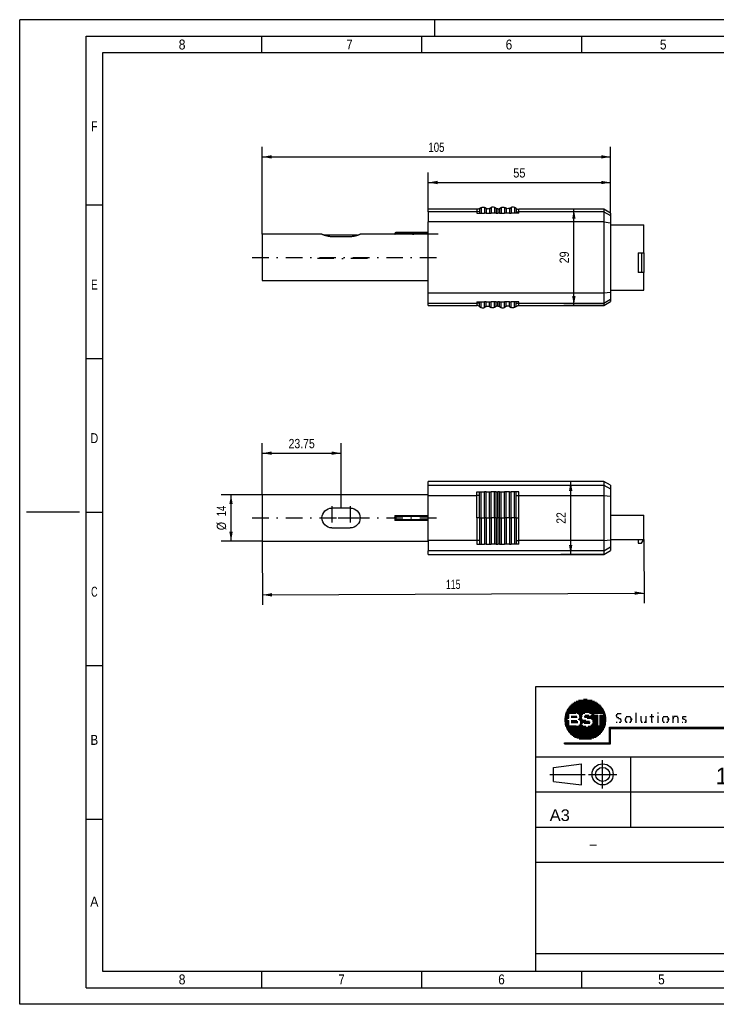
# Paper-space layout 'Blatt-1' of a CAD drawing. Header units: millimetres. Extents: x 0 to 420, y 0 to 297.
# Tile 1 of 2: x 0 to 210, y 0 to 297. Entities that reach past the tile are written whole.
import ezdxf
from ezdxf.enums import TextEntityAlignment as Align

# ---------------------------------------------------------------- set-up
doc = ezdxf.new("R2010")
doc.units = ezdxf.units.MM
doc.linetypes.add('DIVIDE', pattern=[10, 5, -2.5, 0, -2.5])
doc.layers.add('LAYER0', color=7, linetype='Continuous')
doc.styles.add('VERO0-osifont', font='osifont-2014-11-14.ttf')
doc.styles.add('VERO1-TXT', font='txt')
doc.dimstyles.new('Vero Software', dxfattribs={"dimtxt": 2.8, "dimasz": 2.835641, "dimexe": 1.25, "dimexo": 3, "dimgap": 1.5, "dimtad": 1, "dimdsep": 46, "dimtxsty": 'VERO0-osifont', "dimblk1": 'ArrowheadClosed', "dimblk2": 'ArrowheadClosed', "dimsah": 1, "dimcen": 0, "dimclrt": 7, "dimaunit": 1, "dimadec": 3, "dimazin": 2, "dimtfac": 0.8, "dimtdec": 3, "dimtmove": 0, "dimatfit": 3, "dimfxl": 1, "dimtolj": 1, "dimarcsym": 0})

# ---------------------------------------------------------------- blocks, each defined once
blk = doc.blocks.new('ArrowheadClosed')
at = {"color": 0}
blk.add_solid([(0, 0), (-1, 0.18), (-1, -0.18)], dxfattribs=at)
blk = doc.blocks.new('*D18')
at = {"layer": 'LAYER0', "color": 56, "linetype": 'Continuous'}
for p, q in [((176.12, 157.71), (163.1, 157.71)), ((166.1, 135.7), (166.1, 157.71)), ((176.12, 135.7), (163.1, 135.7))]:
    blk.add_line(p, q, dxfattribs=at)
at = {"layer": 'LAYER0', "color": 56, "linetype": 'Continuous', "xscale": 2.83564090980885, "yscale": 2.83564090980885, "zscale": 2.83564090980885, "rotation": 90}
blk.add_blockref('ArrowheadClosed', (166.1, 157.71), dxfattribs=at)
at = {"layer": 'LAYER0', "color": 56, "linetype": 'Continuous', "extrusion": (0, 0, -1), "xscale": 2.83564090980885, "yscale": 2.83564090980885, "zscale": 2.83564090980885, "rotation": 270}
blk.add_blockref('ArrowheadClosed', (-166.1, 135.7), dxfattribs=at)
at = {"layer": 'LAYER0', "color": 7, "linetype": 'Continuous', "style": 'VERO0-osifont', "width": 0.980352}
blk.add_text('22', height=2.8, rotation=90, dxfattribs=at).set_placement((164.6, 144.97), (164.6, 148.44), align=Align.FIT)
blk = doc.blocks.new('*D19')
at = {"layer": 'LAYER0', "color": 56, "linetype": 'Continuous'}
for p, q in [((73.13, 153.7), (73.13, 169.24)), ((96.88, 149.7), (96.88, 169.24)), ((73.13, 166.24), (96.88, 166.24))]:
    blk.add_line(p, q, dxfattribs=at)
at = {"layer": 'LAYER0', "color": 56, "linetype": 'Continuous', "extrusion": (0, 0, -1), "xscale": 2.83564090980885, "yscale": 2.83564090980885, "zscale": 2.83564090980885}
blk.add_blockref('ArrowheadClosed', (-73.13, 166.24), dxfattribs=at)
at = {"layer": 'LAYER0', "color": 56, "linetype": 'Continuous', "xscale": 2.83564090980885, "yscale": 2.83564090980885, "zscale": 2.83564090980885}
blk.add_blockref('ArrowheadClosed', (96.88, 166.24), dxfattribs=at)
at = {"layer": 'LAYER0', "color": 7, "linetype": 'Continuous', "style": 'VERO0-osifont', "width": 0.978216}
blk.add_text('23.75', height=2.8, dxfattribs=at).set_placement((81.06, 167.74), (88.95, 167.74), align=Align.FIT)
blk = doc.blocks.new('*D20')
at = {"layer": 'LAYER0', "color": 56, "linetype": 'Continuous'}
for p, q in [((73.13, 153.7), (60.71, 153.7)), ((63.71, 139.7), (63.71, 153.7)), ((73.13, 139.7), (60.71, 139.7))]:
    blk.add_line(p, q, dxfattribs=at)
at = {"layer": 'LAYER0', "color": 56, "linetype": 'Continuous', "xscale": 2.83564090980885, "yscale": 2.83564090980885, "zscale": 2.83564090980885, "rotation": 90}
blk.add_blockref('ArrowheadClosed', (63.71, 153.7), dxfattribs=at)
at = {"layer": 'LAYER0', "color": 56, "linetype": 'Continuous', "extrusion": (0, 0, -1), "xscale": 2.83564090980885, "yscale": 2.83564090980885, "zscale": 2.83564090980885, "rotation": 270}
blk.add_blockref('ArrowheadClosed', (-63.71, 139.7), dxfattribs=at)
at = {"layer": 'LAYER0', "color": 7, "linetype": 'Continuous', "style": 'VERO0-osifont'}
for s, width, p, p2 in [('14', 0.978046, (62.21, 147.22), (62.21, 150.39)), ('%%c', 0.78786, (62.21, 143.02), (62.21, 145.5))]:
    blk.add_text(s, height=2.8, rotation=90, dxfattribs=dict(at, width=width)).set_placement(p, p2, align=Align.FIT)
blk = doc.blocks.new('*D21')
at = {"layer": 'LAYER0', "color": 56, "linetype": 'Continuous'}
for p, q in [((73.13, 139.7), (73.22, 120.5)), ((188.13, 140.25), (188.22, 121.05)), ((73.21, 123.5), (188.21, 124.05))]:
    blk.add_line(p, q, dxfattribs=at)
at = {"layer": 'LAYER0', "color": 56, "linetype": 'Continuous', "extrusion": (0, 0, -1), "xscale": 2.83564090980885, "yscale": 2.83564090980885, "zscale": 2.83564090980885, "rotation": 359.7259787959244}
blk.add_blockref('ArrowheadClosed', (-73.21, 123.5), dxfattribs=at)
at = {"layer": 'LAYER0', "color": 56, "linetype": 'Continuous', "xscale": 2.83564090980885, "yscale": 2.83564090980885, "zscale": 2.83564090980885, "rotation": 0.2740212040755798}
blk.add_blockref('ArrowheadClosed', (188.21, 124.05), dxfattribs=at)
at = {"layer": 'LAYER0', "color": 7, "linetype": 'Continuous', "style": 'VERO0-osifont', "width": 0.979099}
blk.add_text('115', height=2.8, rotation=0.274, dxfattribs=at).set_placement((128.51, 125.26), (132.89, 125.28), align=Align.FIT)
blk = doc.blocks.new('*D22')
at = {"layer": 'LAYER0', "color": 56, "linetype": 'Continuous'}
for p, q in [((176.13, 239.8), (164.06, 239.8)), ((167.06, 210.8), (167.06, 239.8)), ((176.13, 210.8), (164.06, 210.8))]:
    blk.add_line(p, q, dxfattribs=at)
at = {"layer": 'LAYER0', "color": 56, "linetype": 'Continuous', "xscale": 2.83564090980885, "yscale": 2.83564090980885, "zscale": 2.83564090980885, "rotation": 90}
blk.add_blockref('ArrowheadClosed', (167.06, 239.8), dxfattribs=at)
at = {"layer": 'LAYER0', "color": 56, "linetype": 'Continuous', "extrusion": (0, 0, -1), "xscale": 2.83564090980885, "yscale": 2.83564090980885, "zscale": 2.83564090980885, "rotation": 270}
blk.add_blockref('ArrowheadClosed', (-167.06, 210.8), dxfattribs=at)
at = {"layer": 'LAYER0', "color": 7, "linetype": 'Continuous', "style": 'VERO0-osifont', "width": 0.980556}
blk.add_text('29', height=2.8, rotation=90, dxfattribs=at).set_placement((165.56, 223.5), (165.56, 227.1), align=Align.FIT)
blk = doc.blocks.new('*D23')
at = {"layer": 'LAYER0', "color": 56, "linetype": 'Continuous'}
for p, q in [((123.13, 239.8), (123.13, 250.89)), ((178.13, 238.64), (178.13, 250.89)), ((123.13, 247.89), (178.13, 247.89))]:
    blk.add_line(p, q, dxfattribs=at)
at = {"layer": 'LAYER0', "color": 56, "linetype": 'Continuous', "extrusion": (0, 0, -1), "xscale": 2.83564090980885, "yscale": 2.83564090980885, "zscale": 2.83564090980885}
blk.add_blockref('ArrowheadClosed', (-123.13, 247.89), dxfattribs=at)
at = {"layer": 'LAYER0', "color": 56, "linetype": 'Continuous', "xscale": 2.83564090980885, "yscale": 2.83564090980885, "zscale": 2.83564090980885}
blk.add_blockref('ArrowheadClosed', (178.13, 247.89), dxfattribs=at)
at = {"layer": 'LAYER0', "color": 7, "linetype": 'Continuous', "style": 'VERO0-osifont', "width": 0.976716}
blk.add_text('55', height=2.8, dxfattribs=at).set_placement((148.79, 249.39), (152.47, 249.39), align=Align.FIT)
blk = doc.blocks.new('*D24')
at = {"layer": 'LAYER0', "color": 56, "linetype": 'Continuous'}
for p, q in [((73.13, 232.3), (73.13, 258.62)), ((178.13, 238.64), (178.13, 258.62)), ((73.13, 255.62), (178.13, 255.62))]:
    blk.add_line(p, q, dxfattribs=at)
at = {"layer": 'LAYER0', "color": 56, "linetype": 'Continuous', "extrusion": (0, 0, -1), "xscale": 2.83564090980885, "yscale": 2.83564090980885, "zscale": 2.83564090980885}
blk.add_blockref('ArrowheadClosed', (-73.13, 255.62), dxfattribs=at)
at = {"layer": 'LAYER0', "color": 56, "linetype": 'Continuous', "xscale": 2.83564090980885, "yscale": 2.83564090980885, "zscale": 2.83564090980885}
blk.add_blockref('ArrowheadClosed', (178.13, 255.62), dxfattribs=at)
at = {"layer": 'LAYER0', "color": 7, "linetype": 'Continuous', "style": 'VERO0-osifont', "width": 0.977987}
blk.add_text('105', height=2.8, dxfattribs=at).set_placement((123.2, 257.12), (128.06, 257.12), align=Align.FIT)
blk = doc.blocks.new('Entity set 0')
at = {"layer": 'LAYER0', "color": 252, "linetype": 'Continuous'}
for p, q in [((0, 0), (0, 297)), ((420, 297), (0, 297)), ((125, 297), (125, 292)), ((20, 292), (415, 292)), ((20, 5), (20, 292)), ((72.92, 292), (72.92, 287)), ((121.14, 292), (121.14, 287)), ((169.36, 292), (169.36, 287)), ((20, 241.13), (25, 241.13)), ((20, 194.82), (25, 194.82)), ((18, 148.5), (2, 148.5)), ((20, 148.5), (25, 148.5)), ((20, 102.18), (25, 102.18)), ((20, 55.87), (25, 55.87)), ((72.92, 10), (72.92, 5)), ((121.14, 10), (121.14, 5)), ((169.36, 10), (169.36, 5)), ((20, 5), (415, 5)), ((420, 0), (0, 0))]:
    blk.add_line(p, q, dxfattribs=at)
at = {"layer": 'LAYER0', "color": 4, "linetype": 'Continuous'}
for p, q in [((25, 287), (25, 10)), ((410, 287), (25, 287)), ((25, 10), (410, 10))]:
    blk.add_line(p, q, dxfattribs=at)
at = {"layer": 'LAYER0', "color": 7, "linetype": 'Continuous', "style": 'VERO0-osifont'}
for s, width, p, p2 in [('6', 0.975837, (146.51, 288.01), (148.48, 288.01)), ('8', 0.977037, (47.93, 288.01), (49.98, 288.01)), ('7', 0.977877, (98.47, 288.01), (100.37, 288.01)), ('5', 0.976716, (193.01, 288.01), (194.98, 288.01)), ('F', 0.980822, (21.52, 263.34), (23.48, 263.34)), ('E', 0.980822, (21.52, 215.59), (23.48, 215.59)), ('D', 0.979347, (21.33, 169.28), (23.67, 169.28)), ('C', 0.979347, (21.52, 122.96), (23.48, 122.96)), ('B', 0.977133, (21.34, 78.25), (23.66, 78.25)), ('A', 0.980459, (21.27, 29.48), (23.73, 29.48)), ('8', 0.977037, (47.93, 6.01), (49.98, 6.01)), ('7', 0.977877, (96.08, 6.01), (97.98, 6.01)), ('6', 0.975837, (144.26, 6.01), (146.23, 6.01)), ('5', 0.976716, (192.48, 6.01), (194.45, 6.01))]:
    blk.add_text(s, height=3, dxfattribs=dict(at, width=width)).set_placement(p, p2, align=Align.FIT)
blk = doc.blocks.new('Entity set 1')
at = {"layer": 'LAYER0', "color": 136, "linetype": 'Continuous'}
for p, q in [((155.6, 95.86), (410, 95.86)), ((155.6, 10), (155.6, 95.86)), ((155.6, 95.86), (410, 95.86)), ((232.98, 15.3), (232.98, 95.86)), ((243.58, 85.26), (243.58, 95.86)), ((249.94, 85.26), (249.94, 95.86)), ((271.14, 85.26), (271.14, 95.86)), ((319.9, 85.26), (319.9, 95.86)), ((347.46, 85.26), (347.46, 95.86)), ((232.98, 90.56), (410, 90.56)), ((383.5, 85.26), (383.5, 90.56)), ((232.98, 85.26), (410, 85.26)), ((322.02, 53.46), (322.02, 85.26)), ((155.6, 74.66), (322.02, 74.66)), ((184.22, 53.46), (184.22, 74.66)), ((160.9, 71.48), (169.38, 72.54)), ((160.9, 67.24), (160.9, 71.48)), ((169.38, 66.18), (169.38, 72.54)), ((175.74, 65.12), (175.74, 73.6)), ((159.84, 69.36), (170.44, 69.36)), ((171.5, 69.36), (179.98, 69.36)), ((232.98, 69.36), (322.02, 69.36)), ((160.9, 67.24), (169.38, 66.18)), ((155.6, 64.06), (410, 64.06)), ((232.98, 58.76), (322.02, 58.76)), ((155.6, 53.46), (410, 53.46)), ((155.6, 42.86), (232.98, 42.86)), ((232.98, 33.85), (410, 33.85)), ((345.34, 15.3), (345.34, 33.85)), ((367.6, 15.3), (367.6, 33.85)), ((389.86, 15.3), (389.86, 33.85)), ((232.98, 24.58), (345.34, 24.58)), ((155.6, 15.3), (410, 15.3))]:
    blk.add_line(p, q, dxfattribs=at)
at = {"layer": 'LAYER0', "color": 4, "linetype": 'Continuous'}
for p, q in [((165.3, 89.33), (175.75, 89.33)), ((165.54, 89.63), (175.52, 89.63)), ((165.78, 89.93), (175.28, 89.93)), ((166.02, 90.23), (175.05, 90.23)), ((166.37, 90.53), (174.68, 90.53)), ((166.78, 90.83), (174.28, 90.83)), ((167.18, 91.13), (173.89, 91.13)), ((167.74, 91.43), (173.3, 91.43)), ((168.5, 91.73), (172.57, 91.73)), ((169.97, 92.03), (171.11, 92.03)), ((164.25, 86.33), (165.52, 86.33)), ((164.3, 86.63), (165.52, 86.63)), ((164.34, 86.93), (165.52, 86.93)), ((164.39, 87.23), (165.52, 87.23)), ((164.43, 87.53), (165.52, 87.53)), ((164.55, 87.83), (165.52, 87.83)), ((164.68, 88.13), (176.38, 88.13)), ((164.81, 88.43), (176.25, 88.43)), ((164.94, 88.73), (176.12, 88.73)), ((165.05, 86.32), (165.52, 86.32)), ((165.05, 86.01), (165.05, 86.32)), ((165.07, 89.03), (175.98, 89.03)), ((165.52, 86.32), (165.52, 87.87)), ((165.52, 87.87), (167.63, 87.87)), ((166.25, 86.92), (168, 86.92)), ((166.25, 86.62), (168.01, 86.62)), ((167.92, 87.83), (170.34, 87.83)), ((168.49, 87.53), (169.8, 87.53)), ((168.61, 86.33), (169.49, 86.33)), ((168.69, 87.23), (169.54, 87.23)), ((168.74, 86.63), (169.43, 86.63)), ((168.75, 86.93), (169.44, 86.93)), ((168.76, 86.83), (168.76, 86.75)), ((168.76, 86.75), (169.42, 86.75)), ((168.76, 86.74), (169.42, 86.74)), ((169.42, 86.78), (169.42, 86.75)), ((170.21, 86.93), (172.03, 86.93)), ((170.28, 86.63), (174.25, 86.63)), ((170.48, 87.23), (171.57, 87.23)), ((171.09, 86.33), (174.25, 86.33)), ((171.81, 87.83), (173.1, 87.83)), ((172.09, 86.88), (172.48, 87.22)), ((172.15, 86.93), (174.25, 86.93)), ((172.41, 87.53), (173.1, 87.53)), ((172.48, 87.22), (173.1, 87.22)), ((172.49, 87.23), (172.63, 87.35)), ((172.49, 87.23), (173.1, 87.23)), ((172.49, 87.23), (173.1, 87.23)), ((173.1, 87.87), (176.14, 87.87)), ((173.1, 87.23), (173.1, 87.87)), ((173.1, 87.19), (173.1, 87.22)), ((173.1, 87.19), (174.25, 87.19)), ((174.25, 83.99), (174.25, 87.19)), ((174.98, 87.19), (176.14, 87.19)), ((174.98, 83.99), (174.98, 87.19)), ((174.98, 86.93), (176.71, 86.93)), ((174.98, 86.63), (176.75, 86.63)), ((174.98, 86.33), (176.79, 86.33)), ((176.14, 87.19), (176.14, 87.87)), ((176.14, 87.83), (176.5, 87.83)), ((176.14, 87.53), (176.63, 87.53)), ((176.14, 87.23), (176.67, 87.23)), ((164.21, 86.03), (165.05, 86.03)), ((164.21, 86.01), (165.05, 86.01)), ((164.21, 86), (165.05, 86)), ((164.24, 85.73), (165.05, 85.73)), ((164.28, 85.43), (165.52, 85.43)), ((164.31, 85.13), (165.52, 85.13)), ((164.35, 84.83), (165.52, 84.83)), ((164.38, 84.53), (165.52, 84.53)), ((164.47, 84.23), (165.52, 84.23)), ((164.59, 83.93), (170.64, 83.93)), ((164.71, 83.63), (176.35, 83.63)), ((164.83, 83.33), (176.21, 83.33)), ((165.05, 85.64), (165.05, 86)), ((165.05, 85.64), (165.52, 85.64)), ((165.52, 83.99), (165.52, 85.64)), ((165.52, 83.99), (167.77, 83.99)), ((166.25, 85.57), (167.99, 85.57)), ((166.25, 85.27), (168.24, 85.27)), ((166.25, 84.97), (168.22, 84.97)), ((168.34, 86.03), (169.67, 86.03)), ((168.56, 84.23), (169.79, 84.23)), ((168.77, 85.73), (170.65, 85.73)), ((168.83, 84.53), (169.4, 84.53)), ((168.94, 85.43), (171.78, 85.43)), ((168.95, 84.83), (169.54, 84.83)), ((168.98, 85.13), (171.96, 85.13)), ((169.3, 84.62), (169.86, 85.11)), ((170.2, 84.83), (171.83, 84.83)), ((171.37, 83.93), (176.48, 83.93)), ((172.17, 84.23), (174.25, 84.23)), ((172.36, 86.03), (174.25, 86.03)), ((172.5, 84.53), (174.25, 84.53)), ((172.64, 85.73), (174.25, 85.73)), ((172.67, 84.83), (174.25, 84.83)), ((172.72, 85.43), (174.25, 85.43)), ((172.73, 85.13), (174.25, 85.13)), ((174.25, 83.99), (174.98, 83.99)), ((174.98, 86.03), (176.83, 86.03)), ((174.98, 85.73), (176.83, 85.73)), ((174.98, 85.43), (176.79, 85.43)), ((174.98, 85.13), (176.74, 85.13)), ((174.98, 84.83), (176.7, 84.83)), ((174.98, 84.53), (176.66, 84.53)), ((174.98, 84.23), (176.61, 84.23)), ((177.77, 83.55), (219.52, 83.55)), ((177.77, 78.84), (177.77, 83.55)), ((177.77, 83.32), (221.53, 83.32)), ((178.09, 83.23), (219.52, 83.23)), ((178.09, 78.52), (178.09, 83.23)), ((219.52, 84.61), (221.64, 83.39)), ((219.52, 83.55), (219.52, 84.61)), ((219.52, 84.52), (219.68, 84.52)), ((219.52, 84.22), (220.2, 84.22)), ((219.52, 83.92), (220.72, 83.92)), ((219.52, 83.62), (221.23, 83.62)), ((219.52, 82.16), (221.64, 83.39)), ((219.52, 82.16), (219.52, 83.23)), ((164.96, 83.03), (176.08, 83.03)), ((165.14, 82.73), (175.94, 82.73)), ((165.37, 82.43), (175.7, 82.43)), ((165.59, 82.13), (175.46, 82.13)), ((165.82, 81.83), (175.22, 81.83)), ((166.09, 81.53), (174.98, 81.53)), ((166.48, 81.23), (174.59, 81.23)), ((166.87, 80.93), (174.18, 80.93)), ((167.26, 80.63), (173.77, 80.63)), ((167.94, 80.33), (173.13, 80.33)), ((177.77, 83.02), (178.09, 83.02)), ((177.77, 82.72), (178.09, 82.72)), ((177.77, 82.42), (178.09, 82.42)), ((177.77, 82.12), (178.09, 82.12)), ((177.77, 81.82), (178.09, 81.82)), ((177.77, 81.52), (178.09, 81.52)), ((177.77, 81.22), (178.09, 81.22)), ((177.77, 80.92), (178.09, 80.92)), ((177.77, 80.62), (178.09, 80.62)), ((177.77, 80.32), (178.09, 80.32)), ((219.52, 83.02), (221.01, 83.02)), ((219.52, 82.72), (220.49, 82.72)), ((219.52, 82.42), (219.97, 82.42)), ((164.2, 78.84), (177.77, 78.84)), ((164.2, 78.52), (164.2, 78.84)), ((164.2, 78.82), (178.09, 78.82)), ((164.2, 78.52), (178.09, 78.52)), ((168.65, 80.03), (172.37, 80.03)), ((177.77, 80.02), (178.09, 80.02)), ((177.77, 79.72), (178.09, 79.72)), ((177.77, 79.42), (178.09, 79.42)), ((177.77, 79.12), (178.09, 79.12))]:
    blk.add_line(p, q, dxfattribs=at)
at = {"layer": 'LAYER0', "color": 9, "linetype": 'Continuous'}
for p, q in [((179.76, 87.16), (180.06, 87.16)), ((179.81, 86.86), (180.16, 86.86)), ((179.84, 87.46), (180.18, 87.46)), ((180.05, 86.56), (180.58, 86.56)), ((180.15, 87.76), (181.3, 87.76)), ((180.52, 86.26), (181.09, 86.26)), ((182.49, 86.26), (182.79, 86.26)), ((182.59, 86.56), (182.92, 86.56)), ((182.82, 86.86), (184.14, 86.86)), ((184.04, 86.56), (184.37, 86.56)), ((184.17, 86.26), (184.48, 86.26)), ((185.63, 87.81), (185.9, 87.81)), ((185.63, 87.51), (185.9, 87.51)), ((185.63, 87.21), (185.9, 87.21)), ((185.63, 86.91), (185.9, 86.91)), ((185.63, 86.61), (185.9, 86.61)), ((185.63, 86.31), (185.9, 86.31)), ((187.2, 86.86), (187.47, 86.86)), ((187.2, 86.56), (187.47, 86.56)), ((187.2, 86.26), (187.47, 86.26)), ((188.65, 86.86), (188.92, 86.86)), ((188.65, 86.56), (188.92, 86.56)), ((188.65, 86.26), (188.92, 86.26)), ((189.96, 86.86), (191.17, 86.86)), ((190.39, 87.46), (190.66, 87.46)), ((190.39, 87.16), (190.66, 87.16)), ((190.39, 86.56), (190.66, 86.56)), ((190.39, 86.26), (190.66, 86.26)), ((192.26, 87.92), (192.53, 87.92)), ((192.26, 86.91), (192.53, 86.91)), ((192.26, 86.61), (192.53, 86.61)), ((192.26, 86.31), (192.53, 86.31)), ((193.7, 86.26), (194, 86.26)), ((193.8, 86.56), (194.13, 86.56)), ((194.03, 86.86), (195.35, 86.86)), ((195.25, 86.56), (195.58, 86.56)), ((195.38, 86.26), (195.68, 86.26)), ((196.84, 86.91), (197.09, 86.91)), ((196.84, 86.61), (197.28, 86.61)), ((196.84, 86.31), (197.15, 86.31)), ((197.29, 86.91), (198.32, 86.91)), ((198.2, 86.61), (198.51, 86.61)), ((198.29, 86.31), (198.56, 86.31)), ((199.7, 86.56), (199.97, 86.56)), ((199.75, 86.26), (200.12, 86.26)), ((199.82, 86.86), (200.94, 86.86)), ((179.78, 85.06), (180.12, 85.06)), ((180.73, 85.06), (181.23, 85.06)), ((180.97, 85.96), (181.35, 85.96)), ((181.09, 85.36), (181.4, 85.36)), ((181.14, 85.66), (181.44, 85.66)), ((182.45, 85.96), (182.75, 85.96)), ((182.47, 85.66), (182.77, 85.66)), ((182.56, 85.36), (182.88, 85.36)), ((182.74, 85.06), (183.17, 85.06)), ((183.79, 85.06), (184.22, 85.06)), ((184.08, 85.36), (184.4, 85.36)), ((184.19, 85.66), (184.49, 85.66)), ((184.2, 86.09), (184.5, 86.09)), ((184.2, 86.09), (184.21, 85.97)), ((184.21, 85.92), (184.21, 85.97)), ((184.21, 85.97), (184.51, 85.97)), ((184.21, 85.96), (184.51, 85.96)), ((184.5, 86.09), (184.51, 85.97)), ((184.51, 85.97), (184.51, 85.92)), ((185.63, 86.01), (185.9, 86.01)), ((185.63, 85.71), (185.9, 85.71)), ((185.63, 85.41), (185.9, 85.41)), ((185.63, 85.11), (185.9, 85.11)), ((187.2, 85.96), (187.47, 85.96)), ((187.2, 85.66), (187.47, 85.66)), ((187.22, 85.36), (187.51, 85.36)), ((187.34, 85.06), (187.72, 85.06)), ((188.29, 85.06), (188.59, 85.06)), ((188.56, 85.36), (188.92, 85.36)), ((188.64, 85.66), (188.92, 85.66)), ((188.65, 85.96), (188.92, 85.96)), ((188.68, 85.06), (188.93, 85.06)), ((190.39, 85.96), (190.66, 85.96)), ((190.39, 85.66), (190.66, 85.66)), ((190.39, 85.36), (190.66, 85.36)), ((190.43, 85.06), (190.76, 85.06)), ((192.26, 86.01), (192.53, 86.01)), ((192.26, 85.71), (192.53, 85.71)), ((192.26, 85.41), (192.53, 85.41)), ((192.26, 85.11), (192.53, 85.11)), ((193.66, 85.96), (193.96, 85.96)), ((193.68, 85.66), (193.98, 85.66)), ((193.77, 85.36), (194.08, 85.36)), ((193.95, 85.06), (194.38, 85.06)), ((195, 85.06), (195.42, 85.06)), ((195.29, 85.36), (195.61, 85.36)), ((195.39, 85.66), (195.7, 85.66)), ((195.41, 86.1), (195.71, 86.1)), ((195.41, 86.1), (195.42, 85.99)), ((195.42, 85.92), (195.42, 85.99)), ((195.42, 85.99), (195.72, 85.99)), ((195.42, 85.96), (195.72, 85.96)), ((195.71, 86.1), (195.72, 85.99)), ((195.72, 85.99), (195.72, 85.92)), ((196.84, 86.01), (197.11, 86.01)), ((196.84, 85.71), (197.11, 85.71)), ((196.84, 85.41), (197.11, 85.41)), ((196.84, 85.11), (197.11, 85.11)), ((198.29, 86.01), (198.57, 86.01)), ((198.29, 85.71), (198.57, 85.71)), ((198.29, 85.41), (198.57, 85.41)), ((198.29, 85.11), (198.57, 85.11)), ((199.68, 85.06), (199.87, 85.06)), ((200.09, 85.96), (200.66, 85.96)), ((200.55, 85.06), (200.96, 85.06)), ((200.62, 85.66), (201.01, 85.66)), ((200.75, 85.36), (201.05, 85.36))]:
    blk.add_line(p, q, dxfattribs=at)
at = {"layer": 'LAYER0', "color": 7, "linetype": 'Continuous'}
for radius in [3.18, 2.12]:
    blk.add_circle((175.74, 69.36), radius, dxfattribs=at)
at = {"layer": 'LAYER0', "color": 7, "linetype": 'Continuous', "style": 'VERO1-TXT'}
for s, height, width, p, p2 in [('1:1', 5, 0.968762, (209.81, 66.4), (219.26, 66.4)), ('Oberflaechenschutz', 2.5, 0.685911, (234.98, 70.71), (259.64, 70.71)), ('-', 2.5, 0.6561, (277.96, 70.82), (279.68, 70.82)), ('Gewicht', 2.5, 0.618057, (234.27, 65.96), (242.8, 65.96)), ('-', 2.5, 0.6561, (277.96, 65.52), (279.68, 65.52)), ('Bemerkung', 2.5, 0.642143, (234.35, 60.19), (247.35, 60.19)), ('-', 2.5, 0.6561, (277.96, 60.22), (279.68, 60.22)), ('A3', 3.5, 1.040486, (159.78, 55.29), (165.85, 55.29)), ('-', 2.5, 0.6561, (277.96, 54.92), (279.68, 54.92)), ('-', 3, 0.932028, (328.24, 54.8), (331.17, 54.8)), ('KLC1....  mit Stecker', 5, 0.839158, (247.03, 45.67), (316.36, 45.67)), ('-', 3, 0.932028, (171.4, 46.82), (174.32, 46.82)), ('Sach-Nr.:LI', 2.5, 0.600164, (234.26, 26.02), (246.98, 26.02)), ('-', 5, 0.932028, (259.51, 26.05), (264.4, 26.05)), ('Aend.-Index', 2.5, 0.569737, (349.65, 26.55), (362.4, 26.55)), ('Status:', 2.5, 0.556421, (372.04, 26.55), (379, 26.55)), ('Blatt:', 2.5, 0.543358, (393.31, 26.55), (398.36, 26.55)), ('Sach-Nr.:RE', 2.5, 0.601086, (234.26, 16.75), (248.21, 16.75)), ('-', 5, 0.932028, (259.51, 16.78), (264.4, 16.78)), ('Vervielfaeltigung ohne vorherige schriftliche Zustimmung der Fa.BST Solutions', 2.5, 0.650044, (286.06, 11.89), (384.49, 11.89)), (' GmbH verboten', 2.5, 0.591369, (383.99, 11.99), (402.58, 11.99))]:
    blk.add_text(s, height=height, dxfattribs=dict(at, width=width)).set_placement(p, p2, align=Align.FIT)
blk = doc.blocks.new('View  1')
at = {"layer": 'LAYER0', "color": 4, "linetype": 'Continuous'}
for p, q in [((176.14, 157.71), (123.13, 157.71)), ((123.13, 156.57), (123.13, 157.71)), ((178.14, 156.55), (176.12, 157.71)), ((176.13, 157.71), (176.13, 156.57)), ((123.13, 153.51), (123.13, 156.57)), ((139.13, 146.7), (139.13, 154.56)), ((140.13, 146.7), (140.13, 154.56)), ((140.63, 146.7), (140.63, 154.56)), ((141.63, 146.7), (141.63, 154.56)), ((142.13, 146.7), (142.13, 154.56)), ((143.13, 146.7), (143.13, 154.56)), ((143.63, 146.7), (143.63, 154.56)), ((144.63, 146.7), (144.63, 154.56)), ((145.13, 146.7), (145.13, 154.56)), ((146.13, 146.7), (146.13, 154.56)), ((146.63, 146.7), (146.63, 154.56)), ((147.63, 146.7), (147.63, 154.56)), ((148.13, 146.7), (148.13, 154.56)), ((149.13, 146.7), (149.13, 154.56)), ((176.13, 156.57), (176.13, 153.51)), ((178.13, 156.55), (178.13, 155.44)), ((178.13, 155.44), (178.13, 153.27)), ((73.13, 153.7), (73.13, 139.7)), ((123.13, 153.7), (73.13, 153.7)), ((123.13, 139.89), (123.13, 153.51)), ((176.13, 153.51), (176.13, 139.89)), ((178.13, 153.27), (178.13, 140.14)), ((99.63, 149.7), (94.13, 149.7)), ((113.13, 147.43), (113.13, 146.92)), ((113.13, 146.89), (113.13, 146.92)), ((113.13, 146.51), (113.13, 146.89)), ((113.13, 146.49), (113.13, 146.51)), ((113.13, 146.49), (113.13, 145.98)), ((139.13, 146.7), (139.13, 138.84)), ((140.13, 146.7), (140.13, 138.84)), ((140.63, 146.7), (140.63, 138.84)), ((141.63, 146.7), (141.63, 138.84)), ((142.13, 146.7), (142.13, 138.84)), ((143.13, 146.7), (143.13, 138.84)), ((143.63, 146.7), (143.63, 138.84)), ((144.63, 146.7), (144.63, 138.84)), ((145.13, 146.7), (145.13, 138.84)), ((146.13, 146.7), (146.13, 138.84)), ((146.63, 146.7), (146.63, 138.84)), ((147.63, 146.7), (147.63, 138.84)), ((148.13, 146.7), (148.13, 138.84)), ((149.13, 146.7), (149.13, 138.84)), ((178.13, 147.55), (188.13, 147.55)), ((188.13, 140.25), (188.13, 147.55)), ((94.13, 143.7), (99.63, 143.7)), ((73.13, 139.7), (123.13, 139.7)), ((123.13, 139.89), (123.13, 136.83)), ((176.13, 139.89), (176.13, 136.83)), ((178.13, 140.25), (188.13, 140.25)), ((178.13, 140.14), (178.13, 137.96)), ((186.45, 140.25), (186.45, 139.05)), ((187.44, 139.05), (188.13, 140.25)), ((123.13, 135.7), (123.13, 136.83)), ((176.12, 135.7), (178.14, 136.86)), ((176.13, 136.83), (176.13, 135.7)), ((178.13, 137.96), (178.13, 136.85)), ((186.45, 139.05), (187.44, 139.05)), ((123.13, 135.7), (176.14, 135.7))]:
    blk.add_line(p, q, dxfattribs=at)
at = {"layer": 'LAYER0', "color": 136, "linetype": 'Continuous'}
for p, q in [((123.13, 156.57), (176.13, 156.57)), ((137.83, 153.51), (137.83, 154.56)), ((137.83, 154.56), (138.63, 154.56)), ((138.63, 153.52), (138.63, 154.56)), ((138.63, 154.56), (139.13, 154.56)), ((139.13, 154.56), (140.13, 154.56)), ((140.63, 154.56), (140.13, 154.56)), ((140.63, 154.56), (141.63, 154.56)), ((141.63, 154.56), (142.13, 154.56)), ((143.13, 154.56), (142.13, 154.56)), ((143.63, 154.56), (143.13, 154.56)), ((143.63, 154.56), (144.13, 154.56)), ((144.13, 146.7), (144.13, 154.56)), ((144.63, 154.56), (144.13, 154.56)), ((144.63, 154.56), (145.13, 154.56)), ((145.13, 154.56), (146.13, 154.56)), ((146.63, 154.56), (146.13, 154.56)), ((147.63, 154.56), (146.63, 154.56)), ((147.63, 154.56), (148.13, 154.56)), ((149.13, 154.56), (148.13, 154.56)), ((149.63, 154.56), (149.13, 154.56)), ((149.63, 153.52), (149.63, 154.56)), ((150.43, 154.56), (149.63, 154.56)), ((150.43, 153.51), (150.43, 154.56)), ((176.13, 156.57), (178.13, 155.44)), ((123.13, 153.51), (137.83, 153.51)), ((138.63, 153.52), (137.83, 153.51)), ((137.83, 146.7), (137.83, 153.51)), ((138.63, 146.7), (138.63, 153.52)), ((149.63, 146.7), (149.63, 153.52)), ((149.63, 153.52), (150.43, 153.51)), ((150.43, 146.7), (150.43, 153.51)), ((150.43, 153.51), (176.13, 153.51)), ((176.13, 153.51), (178.13, 153.27)), ((113.13, 147.43), (123.13, 147.43)), ((123.13, 145.98), (113.13, 145.98)), ((113.43, 147.19), (113.43, 147.18)), ((113.43, 147.18), (113.43, 146.23)), ((123.13, 147.18), (113.43, 147.18)), ((113.43, 146.23), (123.13, 146.23)), ((113.43, 146.23), (113.43, 146.22)), ((137.83, 146.7), (137.83, 139.89)), ((138.63, 146.7), (137.83, 146.7)), ((138.63, 146.7), (138.63, 139.89)), ((138.63, 146.7), (139.13, 146.7)), ((139.13, 146.7), (140.13, 146.7)), ((140.63, 146.7), (140.13, 146.7)), ((140.63, 146.7), (141.63, 146.7)), ((141.63, 146.7), (142.13, 146.7)), ((143.13, 146.7), (142.13, 146.7)), ((143.63, 146.7), (143.13, 146.7)), ((143.63, 146.7), (144.13, 146.7)), ((144.13, 146.7), (144.13, 138.84)), ((144.63, 146.7), (144.13, 146.7)), ((144.63, 146.7), (145.13, 146.7)), ((145.13, 146.7), (146.13, 146.7)), ((146.63, 146.7), (146.13, 146.7)), ((147.63, 146.7), (146.63, 146.7)), ((147.63, 146.7), (148.13, 146.7)), ((149.13, 146.7), (148.13, 146.7)), ((149.63, 146.7), (149.13, 146.7)), ((149.63, 146.7), (149.63, 139.89)), ((149.63, 146.7), (150.43, 146.7)), ((150.43, 139.89), (150.43, 146.7)), ((137.83, 139.89), (123.13, 139.89)), ((138.63, 139.89), (137.83, 139.89)), ((137.83, 139.89), (137.83, 138.84)), ((138.63, 139.89), (138.63, 138.84)), ((149.63, 139.89), (149.63, 138.84)), ((149.63, 139.89), (150.43, 139.89)), ((176.13, 139.89), (150.43, 139.89)), ((150.43, 138.84), (150.43, 139.89)), ((176.13, 139.89), (178.13, 140.14)), ((176.13, 136.83), (123.13, 136.83)), ((137.83, 138.84), (138.63, 138.84)), ((138.63, 138.84), (139.13, 138.84)), ((139.13, 138.84), (140.13, 138.84)), ((140.63, 138.84), (140.13, 138.84)), ((140.63, 138.84), (141.63, 138.84)), ((141.63, 138.84), (142.13, 138.84)), ((143.13, 138.84), (142.13, 138.84)), ((143.63, 138.84), (143.13, 138.84)), ((143.63, 138.84), (144.13, 138.84)), ((144.63, 138.84), (144.13, 138.84)), ((144.63, 138.84), (145.13, 138.84)), ((145.13, 138.84), (146.13, 138.84)), ((146.63, 138.84), (146.13, 138.84)), ((147.63, 138.84), (146.63, 138.84)), ((147.63, 138.84), (148.13, 138.84)), ((149.13, 138.84), (148.13, 138.84)), ((149.63, 138.84), (149.13, 138.84)), ((150.43, 138.84), (149.63, 138.84)), ((176.13, 136.83), (178.13, 137.96))]:
    blk.add_line(p, q, dxfattribs=at)
at = {"layer": 'LAYER0', "color": 100, "linetype": 'DIVIDE'}
for p, q in [((94.13, 150.3), (94.13, 143.1)), ((99.63, 150.3), (99.63, 143.1)), ((70.13, 146.7), (126.13, 146.7)), ((90.53, 146.7), (97.73, 146.7)), ((96.03, 146.7), (103.23, 146.7))]:
    blk.add_line(p, q, dxfattribs=at)
at = {"layer": 'LAYER0', "color": 136, "linetype": 'Continuous', "flags": 128}
for points in [[(113.13, 147.43), (113.13, 147.43), (113.18, 147.39), (113.23, 147.36), (113.28, 147.33), (113.3, 147.31), (113.33, 147.29), (113.36, 147.27), (113.38, 147.25), (113.39, 147.24), (113.4, 147.23), (113.41, 147.23), (113.42, 147.22), (113.42, 147.21), (113.42, 147.21), (113.43, 147.2), (113.43, 147.2), (113.43, 147.2), (113.43, 147.19), (113.43, 147.19)], [(113.13, 146.89), (113.13, 146.94), (113.15, 146.99), (113.17, 147.03), (113.2, 147.07), (113.24, 147.11), (113.28, 147.14), (113.33, 147.16), (113.38, 147.17), (113.43, 147.18)], [(113.13, 146.51), (113.13, 146.46), (113.15, 146.42), (113.17, 146.37), (113.2, 146.33), (113.24, 146.3), (113.28, 146.27), (113.33, 146.25), (113.38, 146.23), (113.43, 146.23)], [(113.43, 146.22), (113.43, 146.22), (113.43, 146.21), (113.43, 146.21), (113.43, 146.2), (113.42, 146.2), (113.42, 146.2), (113.42, 146.19), (113.41, 146.18), (113.4, 146.17), (113.39, 146.16), (113.38, 146.15), (113.36, 146.14), (113.34, 146.12), (113.31, 146.1), (113.28, 146.08), (113.24, 146.05), (113.19, 146.02), (113.13, 145.98), (113.13, 145.98)], [(113.18, 146.34), (113.21, 146.3), (113.25, 146.27), (113.3, 146.24), (113.34, 146.23), (113.4, 146.22), (113.43, 146.22)], [(113.43, 147.19), (113.38, 147.19), (113.33, 147.17), (113.28, 147.15), (113.24, 147.13), (113.2, 147.09)]]:
    blk.add_lwpolyline(points, dxfattribs=at)
at = {"layer": 'LAYER0', "color": 4, "linetype": 'Continuous', "flags": 128}
for points in [[(113.2, 147.09), (113.17, 147.06), (113.15, 147.01), (113.13, 146.97), (113.13, 146.92)], [(113.13, 146.49), (113.13, 146.44), (113.15, 146.39), (113.17, 146.35), (113.18, 146.34)]]:
    blk.add_lwpolyline(points, dxfattribs=at)
at = {"layer": 'LAYER0', "color": 4, "linetype": 'Continuous', "extrusion": (0, 0, -1)}
for centre, start, end in [((-94.13, 146.7), 270.0076, 89.9924), ((-99.63, 146.7), 90.0076, 269.9924)]:
    blk.add_arc(centre, 3, start, end, dxfattribs=at)
blk = doc.blocks.new('View  2')
at = {"layer": 'LAYER0', "color": 4, "linetype": 'Continuous'}
for p, q in [((137.83, 239.8), (123.13, 239.8)), ((123.13, 239.07), (123.13, 239.8)), ((123.13, 239.07), (123.13, 236)), ((138.63, 240.09), (139.13, 240.38)), ((139.13, 240.38), (139.13, 238.68)), ((140.13, 240.38), (140.13, 238.68)), ((140.63, 240.09), (140.13, 240.38)), ((140.63, 240.09), (140.63, 238.68)), ((141.63, 240.09), (142.13, 240.38)), ((141.63, 240.09), (141.63, 238.68)), ((142.13, 240.38), (142.13, 238.68)), ((143.13, 240.38), (143.13, 238.68)), ((143.63, 240.09), (143.13, 240.38)), ((143.63, 240.09), (143.63, 238.68)), ((144.63, 240.09), (145.13, 240.38)), ((144.63, 240.09), (144.63, 238.68)), ((145.13, 240.38), (145.13, 238.68)), ((146.13, 240.38), (146.13, 238.68)), ((146.63, 240.09), (146.13, 240.38)), ((146.63, 240.09), (146.63, 238.68)), ((147.63, 240.09), (148.13, 240.38)), ((147.63, 240.09), (147.63, 238.68)), ((148.13, 240.38), (148.13, 238.68)), ((149.13, 240.38), (149.13, 238.68)), ((149.63, 240.09), (149.13, 240.38)), ((176.13, 239.8), (150.43, 239.8)), ((176.13, 239.8), (176.13, 239.07)), ((178.13, 238.64), (176.13, 239.8)), ((176.13, 239.07), (176.13, 236)), ((178.13, 238.64), (178.13, 237.94)), ((178.13, 237.94), (178.13, 235.75)), ((123.13, 214.6), (123.13, 236)), ((176.13, 236), (176.13, 214.6)), ((178.13, 235.75), (178.13, 214.84)), ((178.13, 235.15), (188.13, 235.15)), ((188.13, 226.7), (188.13, 235.15)), ((91.13, 232.3), (73.13, 232.3)), ((73.13, 232.3), (73.13, 218.3)), ((101.84, 232), (91.92, 232)), ((113.13, 232.3), (102.63, 232.3)), ((113.13, 232.36), (113.13, 232.5)), ((113.13, 232.3), (113.13, 232.36)), ((113.13, 232.3), (113.13, 232.26)), ((123.13, 232.8), (113.43, 232.8)), ((94.13, 231.62), (99.63, 231.62)), ((186.45, 226.7), (187.44, 226.7)), ((186.45, 226.7), (186.45, 220.7)), ((187.44, 226.7), (188.13, 226.7)), ((187.44, 226.7), (187.44, 220.7)), ((188.13, 226.7), (188.13, 220.7)), ((187.44, 220.7), (186.45, 220.7)), ((188.13, 220.7), (187.44, 220.7)), ((188.13, 215.45), (188.13, 220.7)), ((73.13, 218.3), (123.13, 218.3)), ((123.13, 211.53), (123.13, 214.6)), ((176.13, 214.6), (176.13, 211.53)), ((178.13, 215.45), (188.13, 215.45)), ((178.13, 214.84), (178.13, 212.66)), ((123.13, 210.8), (123.13, 211.53)), ((139.13, 210.22), (139.13, 211.92)), ((140.13, 210.22), (140.13, 211.92)), ((140.63, 210.51), (140.63, 211.92)), ((141.63, 210.51), (141.63, 211.92)), ((142.13, 210.22), (142.13, 211.92)), ((143.13, 210.22), (143.13, 211.92)), ((143.63, 210.51), (143.63, 211.92)), ((144.63, 210.51), (144.63, 211.92)), ((145.13, 210.22), (145.13, 211.92)), ((146.13, 210.22), (146.13, 211.92)), ((146.63, 210.51), (146.63, 211.92)), ((147.63, 210.51), (147.63, 211.92)), ((148.13, 210.22), (148.13, 211.92)), ((149.13, 210.22), (149.13, 211.92)), ((176.13, 210.8), (178.13, 211.96)), ((176.13, 211.53), (176.13, 210.8)), ((178.13, 212.66), (178.13, 211.95)), ((123.13, 210.8), (137.83, 210.8)), ((138.63, 210.51), (139.13, 210.22)), ((140.63, 210.51), (140.13, 210.22)), ((141.63, 210.51), (142.13, 210.22)), ((143.63, 210.51), (143.13, 210.22)), ((144.63, 210.51), (145.13, 210.22)), ((146.63, 210.51), (146.13, 210.22)), ((147.63, 210.51), (148.13, 210.22)), ((149.63, 210.51), (149.13, 210.22)), ((150.43, 210.8), (176.13, 210.8))]:
    blk.add_line(p, q, dxfattribs=at)
at = {"layer": 'LAYER0', "color": 136, "linetype": 'Continuous'}
for p, q in [((137.83, 239.07), (123.13, 239.07)), ((137.83, 239.8), (137.83, 239.07)), ((138.63, 239.1), (137.83, 239.07)), ((137.83, 239.07), (137.83, 238.68)), ((137.83, 238.68), (138.63, 238.68)), ((138.63, 240.09), (138.63, 239.1)), ((138.63, 239.1), (138.63, 238.68)), ((138.63, 238.68), (139.13, 238.68)), ((139.13, 238.68), (140.13, 238.68)), ((140.63, 238.68), (140.13, 238.68)), ((140.63, 238.68), (141.63, 238.68)), ((141.63, 238.68), (142.13, 238.68)), ((143.13, 238.68), (142.13, 238.68)), ((143.63, 238.68), (143.13, 238.68)), ((143.63, 238.68), (144.13, 238.68)), ((144.13, 239.96), (144.13, 238.68)), ((144.63, 238.68), (144.13, 238.68)), ((144.63, 238.68), (145.13, 238.68)), ((145.13, 238.68), (146.13, 238.68)), ((146.63, 238.68), (146.13, 238.68)), ((147.63, 238.68), (146.63, 238.68)), ((147.63, 238.68), (148.13, 238.68)), ((149.13, 238.68), (148.13, 238.68)), ((149.63, 238.68), (149.13, 238.68)), ((149.63, 240.09), (149.63, 239.1)), ((149.63, 239.1), (149.63, 238.68)), ((149.63, 239.1), (150.43, 239.07)), ((150.43, 238.68), (149.63, 238.68)), ((150.43, 239.07), (150.43, 239.8)), ((150.43, 238.68), (150.43, 239.07)), ((176.13, 239.07), (150.43, 239.07)), ((176.13, 239.07), (178.13, 237.94)), ((176.13, 236), (123.13, 236)), ((176.13, 236), (178.13, 235.75)), ((123.13, 232.26), (113.13, 232.26)), ((113.43, 232.8), (113.43, 232.46)), ((113.43, 232.46), (113.43, 232.43)), ((113.43, 232.46), (123.13, 232.46)), ((123.13, 214.6), (176.13, 214.6)), ((176.13, 214.6), (178.13, 214.84)), ((123.13, 211.53), (137.83, 211.53)), ((137.83, 211.92), (138.63, 211.92)), ((137.83, 211.92), (137.83, 211.53)), ((138.63, 211.5), (137.83, 211.53)), ((137.83, 211.53), (137.83, 210.8)), ((138.63, 211.92), (139.13, 211.92)), ((138.63, 211.5), (138.63, 211.92)), ((138.63, 210.51), (138.63, 211.5)), ((139.13, 211.92), (140.13, 211.92)), ((140.63, 211.92), (140.13, 211.92)), ((140.63, 211.92), (141.63, 211.92)), ((141.63, 211.92), (142.13, 211.92)), ((143.13, 211.92), (142.13, 211.92)), ((143.63, 211.92), (143.13, 211.92)), ((143.63, 211.92), (144.13, 211.92)), ((144.63, 211.92), (144.13, 211.92)), ((144.13, 210.64), (144.13, 211.92)), ((144.63, 211.92), (145.13, 211.92)), ((145.13, 211.92), (146.13, 211.92)), ((146.63, 211.92), (146.13, 211.92)), ((147.63, 211.92), (146.63, 211.92)), ((147.63, 211.92), (148.13, 211.92)), ((149.13, 211.92), (148.13, 211.92)), ((149.63, 211.92), (149.13, 211.92)), ((150.43, 211.92), (149.63, 211.92)), ((149.63, 211.5), (149.63, 211.92)), ((149.63, 211.5), (150.43, 211.53)), ((149.63, 210.51), (149.63, 211.5)), ((150.43, 211.53), (150.43, 211.92)), ((150.43, 211.53), (176.13, 211.53)), ((150.43, 210.8), (150.43, 211.53)), ((176.13, 211.53), (178.13, 212.66))]:
    blk.add_line(p, q, dxfattribs=at)
at = {"layer": 'LAYER0', "color": 100, "linetype": 'DIVIDE'}
for p, q in [((126.13, 232.3), (110.43, 232.3)), ((70.13, 225.3), (126.13, 225.3)), ((104.84, 225), (88.92, 225))]:
    blk.add_line(p, q, dxfattribs=at)
at = {"layer": 'LAYER0', "color": 4, "linetype": 'Continuous', "flags": 128}
for points in [[(138.63, 240.09), (138.42, 239.97), (138.2, 239.87), (138.12, 239.85), (138.05, 239.83), (137.98, 239.81), (137.9, 239.8), (137.83, 239.8)], [(149.63, 240.09), (149.84, 239.97), (150.06, 239.87), (150.14, 239.85), (150.21, 239.83), (150.28, 239.81), (150.36, 239.8), (150.43, 239.8)], [(91.13, 232.3), (91.13, 232.3), (91.14, 232.3), (91.16, 232.28), (91.21, 232.27), (91.27, 232.24), (91.35, 232.21), (91.44, 232.17), (91.56, 232.13), (91.68, 232.08), (91.83, 232.03), (91.99, 231.97), (92.17, 231.92), (92.37, 231.86), (92.58, 231.81), (92.81, 231.76), (93.04, 231.72), (93.21, 231.69), (93.38, 231.67), (93.56, 231.65), (93.7, 231.64), (93.84, 231.63), (93.99, 231.63), (94.13, 231.62)], [(99.63, 231.62), (99.87, 231.63), (100.1, 231.64), (100.34, 231.66), (100.57, 231.69), (100.79, 231.73), (101, 231.77), (101.21, 231.82), (101.4, 231.87), (101.59, 231.92), (101.77, 231.98), (101.94, 232.03), (102.09, 232.09), (102.23, 232.14), (102.35, 232.18), (102.42, 232.21), (102.48, 232.24), (102.53, 232.26), (102.57, 232.27), (102.6, 232.28), (102.62, 232.29), (102.63, 232.3), (102.63, 232.3)], [(138.63, 210.51), (138.42, 210.63), (138.2, 210.73), (138.12, 210.75), (138.05, 210.77), (137.98, 210.79), (137.9, 210.8), (137.83, 210.8)], [(149.63, 210.51), (149.84, 210.63), (150.06, 210.73), (150.14, 210.75), (150.21, 210.77), (150.28, 210.79), (150.36, 210.8), (150.43, 210.8)]]:
    blk.add_lwpolyline(points, dxfattribs=at)
at = {"layer": 'LAYER0', "color": 136, "linetype": 'Continuous', "flags": 128}
for points in [[(113.13, 232.36), (113.13, 232.38), (113.15, 232.4), (113.17, 232.41), (113.2, 232.43), (113.24, 232.44), (113.28, 232.45), (113.33, 232.46), (113.38, 232.46), (113.43, 232.46)], [(113.13, 232.3), (113.13, 232.32), (113.15, 232.34), (113.17, 232.36), (113.2, 232.38), (113.24, 232.4), (113.28, 232.41), (113.33, 232.42), (113.38, 232.43), (113.43, 232.43)], [(113.43, 232.43), (113.43, 232.43), (113.43, 232.42), (113.43, 232.41), (113.43, 232.41), (113.43, 232.4), (113.42, 232.4), (113.42, 232.39), (113.42, 232.38), (113.41, 232.37), (113.4, 232.36), (113.39, 232.35), (113.38, 232.34), (113.36, 232.33), (113.34, 232.31), (113.31, 232.3), (113.28, 232.29), (113.24, 232.28), (113.19, 232.27), (113.13, 232.26), (113.13, 232.26)]]:
    blk.add_lwpolyline(points, dxfattribs=at)
at = {"layer": 'LAYER0', "color": 4, "linetype": 'Continuous', "extrusion": (0, 0, -1)}
for centre, radius, start, end in [((-139.63, 239.48), 1.02, 60.9464, 119.1287), ((-144.1, 240.97), 1.01, 268.4921, 298.0919), ((-145.63, 239.48), 1.02, 60.9464, 119.1287), ((-147.13, 240.99), 1.02, 240.945, 299.1272), ((-141.13, 209.61), 1.02, 60.945, 119.1272), ((-142.63, 211.12), 1.02, 240.9464, 299.1287), ((-144.16, 209.62), 1.01, 88.4921, 118.0919), ((-148.63, 211.12), 1.02, 240.9464, 299.1287)]:
    blk.add_arc(centre, radius, start, end, dxfattribs=at)
at = {"layer": 'LAYER0', "color": 4, "linetype": 'Continuous'}
for centre, radius, start, end in [((141.13, 240.99), 1.02, 240.945, 299.1272), ((142.63, 239.48), 1.02, 60.9464, 119.1287), ((144.16, 240.97), 1.01, 268.4921, 298.0919), ((148.63, 239.48), 1.02, 60.9464, 119.1287), ((113.43, 232.5), 0.3, 90, 180), ((139.63, 211.12), 1.02, 240.9464, 299.1287), ((144.1, 209.62), 1.01, 88.4921, 118.0919), ((145.63, 211.12), 1.02, 240.9464, 299.1287), ((147.13, 209.61), 1.02, 60.945, 119.1272)]:
    blk.add_arc(centre, radius, start, end, dxfattribs=at)

psp = doc.layouts.new('Blatt-1')

# ---------------------------------------------------------------- block references
at = {"layer": 'LAYER0', "color": 4, "linetype": 'Continuous'}
for name in ['Entity set 0', 'View  2', 'View  1', 'Entity set 1']:
    psp.add_blockref(name, (0, 0), dxfattribs=at)

# ---------------------------------------------------------------- dimensions: what is measured, and where the dimension line sits
at = {"layer": 'LAYER0', "color": 56, "linetype": 'Continuous'}
for base, p1, p2, picture, middle in [((153.51, 255.619), (73.13, 232.299), (178.13, 238.645), '*D24', (129.556, 257.119)), ((162.878, 247.893), (123.13, 239.799), (178.13, 238.645), '*D23', (153.974, 249.393)), ((87.763, 166.238), (73.13, 153.703), (96.88, 149.703), '*D19', (90.449, 167.738))]:
    dim = psp.add_linear_dim(base=base, p1=p1, p2=p2, dimstyle='Vero Software', override={"dimasz": 2.835641, "dimdsep": 46, "dimtxsty": 'VERO0-osifont'}, dxfattribs=at)
    dim.commit()
    dim.dimension.update_dxf_attribs({"geometry": picture, "text_midpoint": middle})
for base, p1, p2, angle, override, picture, middle in [((167.061, 224.817), (176.127, 239.801), (176.134, 210.799), 90, {"dimasz": 2.835641, "dimdsep": 46, "dimtxsty": 'VERO0-osifont'}, '*D22', (165.561, 228.604)), ((166.098, 148.258), (176.124, 135.696), (176.124, 157.711), 90, {"dimasz": 2.835641, "dimdec": 0, "dimdsep": 46, "dimtxsty": 'VERO0-osifont'}, '*D18', (164.598, 149.938)), ((155.886, 123.892), (73.13, 139.703), (188.13, 140.253), 0.27402, {"dimasz": 2.835641, "dimdsep": 46, "dimtxsty": 'VERO0-osifont'}, '*D21', (134.394, 125.29))]:
    dim = psp.add_linear_dim(base=base, p1=p1, p2=p2, angle=angle, dimstyle='Vero Software', override=override, dxfattribs=at)
    dim.commit()
    dim.dimension.update_dxf_attribs({"geometry": picture, "text_midpoint": middle})
dim = psp.add_linear_dim(base=(63.714, 141.32), p1=(73.13, 153.703), p2=(73.13, 139.703), angle=90, text='⌀ <>', dimstyle='Vero Software', override={"dimasz": 2.835641, "dimdsep": 46, "dimtxsty": 'VERO0-osifont'}, dxfattribs=at)
dim.commit()
dim.dimension.update_dxf_attribs({"geometry": '*D20', "text_midpoint": (62.214, 151.89)})

doc.saveas('drawing.dxf')
